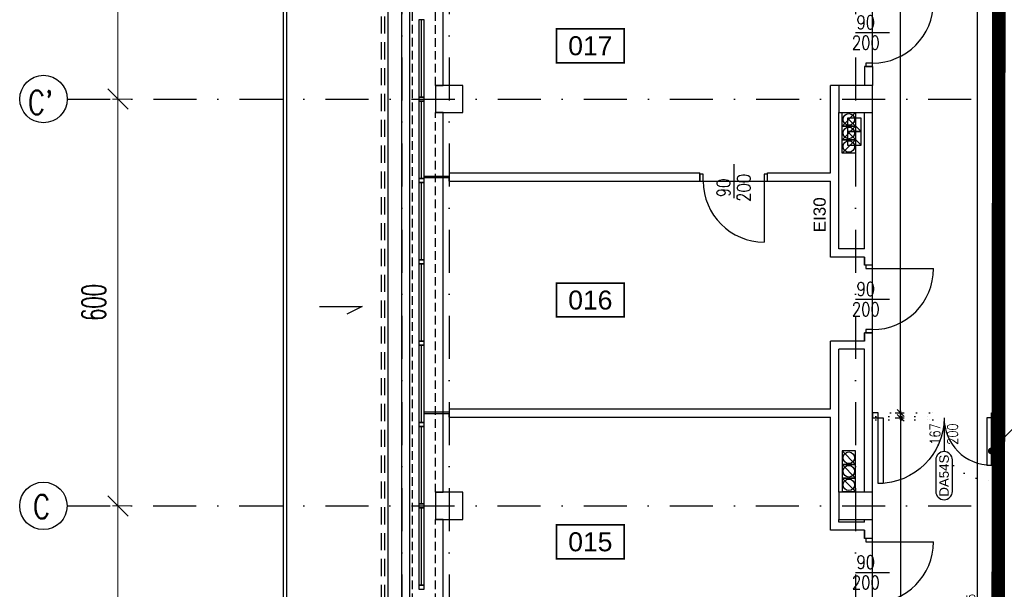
# Model space of a CAD drawing. Header units: centimetres. Extents: x -10702 to 24628, y -4437 to 19798.
# Tile 12 of 92: x 4366 to 5819, y 7277 to 8117. Entities that reach past the tile are written whole.
import ezdxf
from ezdxf.enums import TextEntityAlignment as Align

# ---------------------------------------------------------------- set-up
doc = ezdxf.new("R2010")
doc.units = ezdxf.units.CM
doc.header["$PDMODE"] = 35
doc.header["$PDSIZE"] = 0.1
for name, pattern in [('Kondygnacja  -0_5$0$DIVIDE', [31.75, 12.7, -6.35, 0, -6.35, 0, -6.35]), ('Kondygnacja  -0_5$0$DOT2', [3.175, 0, -3.175]), ('Kondygnacja  -0_5$0$HIDDEN', [9.525, 6.35, -3.175]), ('Osie rzutów$0$DASHDOT2', [12.7, 6.35, -3.175, 0, -3.175])]:
    doc.linetypes.add(name, pattern=pattern)
doc.layers.get('0').update_dxf_attribs({"color": 8})
doc.layers.get('DEFPOINTS').update_dxf_attribs({"color": 8})
for name, color, linetype in [('Kondygnacja  -0_5$0$ARCH_ETAPOWANIE', 8, 'Kondygnacja  -0_5$0$DIVIDE'), ('Kondygnacja  -0_5$0$ARCH_INFO_ETYK_DRZWI', 8, 'Continuous'), ('Kondygnacja  -0_5$0$ARCH_INFO_ETYK_DRZWI_IST', 8, 'Continuous'), ('Kondygnacja  -0_5$0$ARCH_INFO_ODPORNOŚĆ OGNIOWA', 8, 'Continuous'), ('Kondygnacja  -0_5$0$ARCH_INFO_OPISY', 8, 'Continuous'), ('Kondygnacja  -0_5$0$ARCH_MUROWANE_IST', 8, 'Continuous'), ('Kondygnacja  -0_5$0$ARCH_NIEWIDOK_IST', 8, 'Kondygnacja  -0_5$0$HIDDEN'), ('Kondygnacja  -0_5$0$ARCH_OTWORY_WENTYLACJA_IST', 8, 'Continuous'), ('Kondygnacja  -0_5$0$ARCH_WIDOK_IST', 8, 'Continuous'), ('Kondygnacja  -0_5$0$ARCH_WYBURZENIA', 8, 'Kondygnacja  -0_5$0$DOT2'), ('Kondygnacja  -0_5$0$ARCH_ŚLUSARKA_DRZWI', 8, 'Continuous'), ('Kondygnacja  -0_5$0$ARCH_ŚLUSARKA_DRZWI_IST', 8, 'Continuous'), ('Kondygnacja  -0_5$0$ARCH_ŚLUSARKA_OKNA_IST', 8, 'Continuous'), ('Kondygnacja  -0_5$0$ARCH_ŻELBET_IST', 8, 'Continuous'), ('Osie rzutów$0$ARCH_INFO_OSIE_IST', 8, 'Osie rzutów$0$DASHDOT2'), ('Osie rzutów$0$ARCH_INFO_OSIE_OPISY_IST', 8, 'Continuous'), ('Pomieszczenia -05$0$ARCH_INFO_AREA_ETYKIETY_200', 8, 'Continuous')]:
    doc.layers.add(name, color=color, linetype=linetype)
doc.layers.add('Kondygnacja  -0_5$0$ARCH_INFO_WYMIARY', color=8, linetype='Continuous', lineweight=9)
doc.layers.add('Osie rzutów$0$ARCH_INFO_WYMIARY', color=8, linetype='Continuous', lineweight=9)
doc.styles.add('Kondygnacja  -0_5$0$Arial', font='arial.ttf')
doc.styles.add('Kondygnacja  -0_5$0$Romans', font='Romans.shx', dxfattribs={"width": 0.7})
doc.styles.add('Kondygnacja  -0_5$0$ROMANS-50-CM', font='romans.shx', dxfattribs={"width": 0.8, "height": 10})
doc.styles.add('Kondygnacja  -0_5$0$Standard', font='txt')
doc.styles.add('Osie rzutów$0$ROMANS-250-CM', font='romans.shx', dxfattribs={"width": 0.8, "height": 50})
doc.styles.add('Osie rzutów$0$wymiary_cuprum', font='Romans.shx', dxfattribs={"width": 0.6})
doc.styles.add('Pomieszczenia -05$0$Arial', font='arial.ttf')
doc.dimstyles.new('Kondygnacja  -0_5$0$ISO-25', dxfattribs={"dimtxt": 2.5, "dimasz": 2.5, "dimexe": 1.25, "dimexo": 0.625, "dimtad": 1, "dimtxsty": 'Kondygnacja  -0_5$0$Standard', "dimcen": 2.5, "dimadec": 0, "dimazin": 0, "dimtfac": 1, "dimtmove": 0, "dimatfit": 3, "dimfxl": 0, "dimarcsym": 0})
doc.dimstyles.new('Kondygnacja  -0_5$0$Wymiary 1-100', dxfattribs={"dimtxt": 12, "dimasz": 10, "dimexe": 5, "dimexo": 0, "dimgap": 4, "dimtad": 1, "dimrnd": 0.5, "dimzin": 12, "dimdsep": 46, "dimtxsty": 'Kondygnacja  -0_5$0$Romans', "dimblk": 'Kondygnacja  -0_5$0$_Oblique', "dimcen": 10, "dimdle": 10, "dimclrt": 55, "dimazin": 0, "dimtfac": 1, "dimtmove": 1, "dimatfit": 3, "dimfxl": 0, "dimtolj": 1, "dimtzin": 0, "dimarcsym": 0})
doc.dimstyles.new('Osie rzutów$0$ARCH_ CT', dxfattribs={"dimtxt": 20, "dimasz": 20, "dimexe": 12, "dimexo": 20, "dimgap": 5, "dimtad": 1, "dimdec": 1, "dimrnd": 0.5, "dimzin": 9, "dimdsep": 46, "dimtxsty": 'Osie rzutów$0$wymiary_cuprum', "dimblk": 'Osie rzutów$0$_Oblique', "dimcen": 8, "dimdle": 12, "dimclrd": 256, "dimclre": 256, "dimclrt": 55, "dimadec": 1, "dimazin": 0, "dimtfac": 1, "dimtdec": 1, "dimtmove": 1, "dimatfit": 2, "dimldrblk": 'Osie rzutów$0$_Dot', "dimfxl": 0, "dimtolj": 1, "dimtzin": 0, "dimlwd": -1, "dimlwe": -1, "dimarcsym": 0})

# ---------------------------------------------------------------- blocks, each defined once
blk = doc.blocks.new('Osie rzutów$0$_Oblique')
at = {"color": 0, "linetype": 'ByBlock', "lineweight": -2}
blk.add_line((-0.5, -0.5), (0.5, 0.5), dxfattribs=at)
blk = doc.blocks.new('*D125')
at = {"layer": 'DEFPOINTS', "color": 0}
for p in [(4545, 8600), (4511, 8000), (4545, 8000)]:
    blk.add_point(p, dxfattribs=at)
at = {"layer": 'Osie rzutów$0$ARCH_INFO_WYMIARY'}
for p, q in [((4511, 8608), (4511, 7992)), ((4530, 8600), (4503, 8600)), ((4530, 8000), (4503, 8000))]:
    blk.add_line(p, q, dxfattribs=at)
at = {"layer": 'Osie rzutów$0$ARCH_INFO_WYMIARY', "xscale": 30, "yscale": 30, "zscale": 30}
for p, rotation in [((4511, 8600), 90), ((4511, 8000), 270)]:
    blk.add_blockref('Osie rzutów$0$_Oblique', p, dxfattribs=dict(at, rotation=rotation))
at = {"layer": 'Osie rzutów$0$ARCH_INFO_WYMIARY', "color": 55, "insert": (4475.5, 8300), "char_height": 35, "attachment_point": 5, "rotation": 90, "style": 'Osie rzutów$0$wymiary_cuprum'}
blk.add_mtext('\\A1;600', dxfattribs=at)
blk = doc.blocks.new('Osie rzutów$0$_Dot')
at = {"color": 0, "linetype": 'ByBlock', "lineweight": -2}
blk.add_line((-0.5, 0), (-1, 0), dxfattribs=at)
at = {"color": 0, "linetype": 'ByBlock', "const_width": 0.5}
blk.add_lwpolyline([(-0.25, 0, 1), (0.25, 0, 1)], format="xyb", close=True, dxfattribs=at)
blk = doc.blocks.new('*D126')
at = {"layer": 'DEFPOINTS', "color": 0}
for p in [(4545, 8000), (4511, 7400), (4545, 7400)]:
    blk.add_point(p, dxfattribs=at)
at = {"layer": 'Osie rzutów$0$ARCH_INFO_WYMIARY'}
for p, q in [((4530, 8000), (4503, 8000)), ((4511, 8008), (4511, 7392)), ((4530, 7400), (4503, 7400))]:
    blk.add_line(p, q, dxfattribs=at)
at = {"layer": 'Osie rzutów$0$ARCH_INFO_WYMIARY', "xscale": 30, "yscale": 30, "zscale": 30}
for p, rotation in [((4511, 8000), 90), ((4511, 7400), 270)]:
    blk.add_blockref('Osie rzutów$0$_Oblique', p, dxfattribs=dict(at, rotation=rotation))
at = {"layer": 'Osie rzutów$0$ARCH_INFO_WYMIARY', "color": 55, "insert": (4475.5, 7700), "char_height": 35, "attachment_point": 5, "rotation": 90, "style": 'Osie rzutów$0$wymiary_cuprum'}
blk.add_mtext('\\A1;600', dxfattribs=at)
blk = doc.blocks.new('*D127')
at = {"layer": 'DEFPOINTS', "color": 0}
for p in [(4545, 7400), (4511, 6800), (4545, 6800)]:
    blk.add_point(p, dxfattribs=at)
at = {"layer": 'Osie rzutów$0$ARCH_INFO_WYMIARY'}
for p, q in [((4530, 7400), (4503, 7400)), ((4511, 7408), (4511, 6792)), ((4530, 6800), (4503, 6800))]:
    blk.add_line(p, q, dxfattribs=at)
at = {"layer": 'Osie rzutów$0$ARCH_INFO_WYMIARY', "xscale": 30, "yscale": 30, "zscale": 30}
for p, rotation in [((4511, 7400), 90), ((4511, 6800), 270)]:
    blk.add_blockref('Osie rzutów$0$_Oblique', p, dxfattribs=dict(at, rotation=rotation))
at = {"layer": 'Osie rzutów$0$ARCH_INFO_WYMIARY', "color": 55, "insert": (4475.5, 7100), "char_height": 35, "attachment_point": 5, "rotation": 90, "style": 'Osie rzutów$0$wymiary_cuprum'}
blk.add_mtext('\\A1;600', dxfattribs=at)
blk = doc.blocks.new('Kondygnacja  -0_5$0$T-drzwi_dół-200')
at = {"layer": 'Kondygnacja  -0_5$0$ARCH_INFO_ETYK_DRZWI'}
blk.add_line((0, 0), (0, -60), dxfattribs=at)
blk.add_lwpolyline([(-17.5, -77.5), (-17.5, -143.7, 1), (17.5, -143.7), (17.5, -77.5, 1)], format="xyb", close=True, dxfattribs=at)
at = {"layer": 'Kondygnacja  -0_5$0$ARCH_INFO_ETYK_DRZWI', "style": 'Kondygnacja  -0_5$0$Romans', "width": 0.8}
for tag, p in [('ADS_DRZWI:SZEROKOŚĆ', (-7.9, -23)), ('ADS_DRZWI:WYSOKOŚĆ', (29, -23))]:
    blk.add_attdef(tag, text='', height=22, rotation=90, dxfattribs=at).set_placement(p, align=Align.CENTER)
at = {"layer": 'Kondygnacja  -0_5$0$ARCH_INFO_ETYK_DRZWI', "color": 1, "style": 'Kondygnacja  -0_5$0$Arial'}
blk.add_attdef('ADS_DRZWI:ODPORNOŚĆ_OGNIOWA', text='', height=22, dxfattribs=at).set_placement((-0.1, 13.3), align=Align.BOTTOM_CENTER)
at = {"layer": 'Kondygnacja  -0_5$0$ARCH_INFO_ETYK_DRZWI', "style": 'Kondygnacja  -0_5$0$Arial'}
blk.add_attdef('ADS_DRZWI:SYMBOL', text='', height=20, rotation=90, dxfattribs=at).set_placement((0, -110.6), align=Align.MIDDLE)
blk = doc.blocks.new('Kondygnacja  -0_5$0$_Oblique')
at = {"color": 0, "linetype": 'ByBlock', "lineweight": -2}
blk.add_line((-0.5, -0.5), (0.5, 0.5), dxfattribs=at)
blk = doc.blocks.new('*D237')
at = {"layer": 'DEFPOINTS', "color": 0}
for p in [(5625, 10754), (5666.4, 10754), (5625, 7537)]:
    blk.add_point(p, dxfattribs=at)
at = {"layer": 'Kondygnacja  -0_5$0$ARCH_INFO_WYMIARY', "color": 0, "lineweight": -2}
for p, q in [((5666.4, 7527), (5666.4, 10764)), ((5658.4, 10754), (5671.4, 10754)), ((5658.4, 7537), (5671.4, 7537))]:
    blk.add_line(p, q, dxfattribs=at)
at = {"layer": 'Kondygnacja  -0_5$0$ARCH_INFO_WYMIARY', "color": 0, "lineweight": -2, "xscale": 10, "yscale": 10, "zscale": 10}
for p, rotation in [((5666.4, 10754), 90), ((5666.4, 7537), 270)]:
    blk.add_blockref('Kondygnacja  -0_5$0$_Oblique', p, dxfattribs=dict(at, rotation=rotation))
at = {"layer": 'Kondygnacja  -0_5$0$ARCH_INFO_WYMIARY', "color": 55, "insert": (5654.4, 9299.4), "char_height": 12, "attachment_point": 5, "rotation": 90, "style": 'Kondygnacja  -0_5$0$Romans'}
blk.add_mtext('\\A1;3217', dxfattribs=at)
blk = doc.blocks.new('*D183')
at = {"layer": 'DEFPOINTS', "color": 0}
for p in [(5625, 7530), (5625, 6277), (5666.4, 6277)]:
    blk.add_point(p, dxfattribs=at)
at = {"layer": 'Kondygnacja  -0_5$0$ARCH_INFO_WYMIARY', "color": 0, "lineweight": -2}
for p, q in [((5658.4, 7530), (5671.4, 7530)), ((5666.4, 7540), (5666.4, 6267)), ((5658.4, 6277), (5671.4, 6277))]:
    blk.add_line(p, q, dxfattribs=at)
at = {"layer": 'Kondygnacja  -0_5$0$ARCH_INFO_WYMIARY', "color": 0, "lineweight": -2, "xscale": 10, "yscale": 10, "zscale": 10}
for p, rotation in [((5666.4, 7530), 90), ((5666.4, 6277), 270)]:
    blk.add_blockref('Kondygnacja  -0_5$0$_Oblique', p, dxfattribs=dict(at, rotation=rotation))
at = {"layer": 'Kondygnacja  -0_5$0$ARCH_INFO_WYMIARY', "color": 55, "insert": (5656.4, 6903.5), "char_height": 12, "attachment_point": 5, "rotation": 90, "style": 'Kondygnacja  -0_5$0$Romans'}
blk.add_mtext('\\A1;1253', dxfattribs=at)
blk = doc.blocks.new('*D197')
at = {"layer": 'DEFPOINTS', "color": 0}
for p in [(5780.1, 8380), (5809, 8380), (5809, 6409.5)]:
    blk.add_point(p, dxfattribs=at)
at = {"layer": 'Kondygnacja  -0_5$0$ARCH_INFO_WYMIARY', "color": 0, "lineweight": -2}
for p, q in [((5780.1, 6399.5), (5780.1, 8390)), ((5788.1, 8380), (5775.1, 8380)), ((5788.1, 6409.5), (5775.1, 6409.5))]:
    blk.add_line(p, q, dxfattribs=at)
at = {"layer": 'Kondygnacja  -0_5$0$ARCH_INFO_WYMIARY', "color": 0, "lineweight": -2, "xscale": 10, "yscale": 10, "zscale": 10}
for p, rotation in [((5780.1, 8380), 90), ((5780.1, 6409.5), 270)]:
    blk.add_blockref('Kondygnacja  -0_5$0$_Oblique', p, dxfattribs=dict(at, rotation=rotation))
at = {"layer": 'Kondygnacja  -0_5$0$ARCH_INFO_WYMIARY', "color": 55, "insert": (5770.1, 7250), "char_height": 12, "attachment_point": 5, "rotation": 90, "style": 'Kondygnacja  -0_5$0$Romans'}
blk.add_mtext('\\A1;1970.5', dxfattribs=at)
blk = doc.blocks.new('Kondygnacja  -0_5$0$_Dot')
at = {"color": 0, "linetype": 'ByBlock', "lineweight": -2}
blk.add_line((-0.5, 0), (-1, 0), dxfattribs=at)
at = {"color": 0, "linetype": 'ByBlock', "const_width": 0.5}
blk.add_lwpolyline([(-0.25, 0, 1), (0.25, 0, 1)], format="xyb", close=True, dxfattribs=at)
blk = doc.blocks.new('Kondygnacja  -0_5$0$DRZWI90')
blk.add_line((-45, 0), (-45, 90))
at = {"lineweight": -3}
for p, q in [((0, -25), (0, 25)), ((45, 0), (-45, 0))]:
    blk.add_line(p, q, dxfattribs=at)
for points in [[(-50, -10), (-45, -10), (-45, 0), (-50, 0)], [(45, -10), (50, -10), (50, 0), (45, 0)]]:
    blk.add_lwpolyline(points, close=True, dxfattribs=at)
blk.add_arc((-45, 0), 90, 0, 90, dxfattribs=at)
blk = doc.blocks.new('Pomieszczenia -05$0$etykieta_numer')
at = {"color": 0, "linetype": 'ByBlock', "const_width": 2.44}
blk.add_lwpolyline([(-50, -50), (-50, 0), (50, 0), (50, -50)], close=True, dxfattribs=at)
at = {"color": 0, "linetype": 'ByBlock', "style": 'Pomieszczenia -05$0$Arial'}
blk.add_attdef('AECAREA:NUMBER', text='', height=28, dxfattribs=at).set_placement((0, -25), align=Align.MIDDLE)
blk = doc.blocks.new('Osie rzutów')
at = {"layer": 'Osie rzutów$0$ARCH_INFO_OSIE_IST', "ltscale": 10}
for p, q in [((4930, 12510), (4930, 4623.26)), ((5000, 12510), (5000, 4512.32)), ((5600, 12510), (5600, 4512.32)), ((4436.24, 8000), (15156.54, 8000)), ((4436.04, 7400), (15156.54, 7400))]:
    blk.add_line(p, q, dxfattribs=at)
at = {"layer": 'Osie rzutów$0$ARCH_INFO_OSIE_OPISY_IST'}
for centre in [(4401.24, 8000), (4401.04, 7400)]:
    blk.add_circle(centre, 35, dxfattribs=at)
at = {"layer": 'Osie rzutów$0$ARCH_INFO_OSIE_OPISY_IST', "style": 'Osie rzutów$0$ROMANS-250-CM', "width": 0.8}
for s, p in [("C'", (4378.21, 7977.41)), ('C', (4385.69, 7381.45))]:
    blk.add_text(s, height=35, dxfattribs=at).set_placement(p)
at = {"layer": 'Osie rzutów$0$ARCH_INFO_WYMIARY'}
for base, p1, p2, picture, middle in [((4511.04, 8000), (4544.98, 8600), (4544.98, 8000), '*D125', (4475.54, 8300)), ((4511.04, 7400), (4544.98, 8000), (4544.98, 7400), '*D126', (4475.54, 7700)), ((4511.04, 6800), (4544.98, 7400), (4544.98, 6800), '*D127', (4475.54, 7100))]:
    dim = blk.add_linear_dim(base=base, p1=p1, p2=p2, angle=270, dimstyle='Osie rzutów$0$ARCH_ CT', override={"dimtxt": 35, "dimasz": 30, "dimexe": 8, "dimexo": 15, "dimgap": 18, "dimdle": 8}, dxfattribs=at)
    dim.commit()
    dim.dimension.update_dxf_attribs({"geometry": picture, "text_midpoint": middle})

msp = doc.modelspace()

# ---------------------------------------------------------------- linework, layer by layer
at = {"layer": 'Kondygnacja  -0_5$0$ARCH_ETAPOWANIE', "ltscale": 10, "const_width": 20, "elevation": 300}
msp.add_lwpolyline([(4946, 3931), (4946, 5443), (5613, 5443), (5613, 5586), (5809, 5586), (5815, 12220), (6212, 12220), (6212, 13458.874), (6172, 13458.874), (6171.997, 14762.582), (4925, 14762.019), (4925, 14762.019), (8839.196, 14763.787)], dxfattribs=at)
at = {"layer": 'Kondygnacja  -0_5$0$ARCH_MUROWANE_IST', "ltscale": 4}
for p, q in [((5809, 8380), (5809, 6409.5)), ((5625, 8048), (5613, 8048)), ((5613, 8048), (5613, 8020)), ((5625, 8048), (5625, 8020)), ((5563, 7891), (5563, 8020)), ((5625, 8020), (5563, 8020)), ((5575, 7779), (5575, 7980)), ((5613, 7779), (5613, 7980)), ((5625, 7755), (5625, 7980)), ((5000, 7886), (4963, 7886)), ((5000, 7884), (4963, 7884)), ((5000, 7891), (5370, 7891)), ((5000, 7891), (5000, 7886)), ((5000, 7879), (5000, 7884)), ((5000, 7879), (5370, 7879)), ((5370, 7879), (5370, 7891)), ((5470, 7891), (5563, 7891)), ((5470, 7879), (5470, 7891)), ((5470, 7879), (5563, 7879)), ((5563, 7767), (5563, 7879)), ((5613, 7779), (5575, 7779)), ((5613, 7767), (5563, 7767)), ((5613, 7755), (5613, 7767)), ((5613, 7767), (5613, 7755)), ((5625, 7755), (5613, 7755)), ((5613, 7650), (5613, 7655)), ((5625, 7655), (5613, 7655)), ((5613, 7655), (5613, 7643)), ((5613, 7643), (5613, 7650)), ((5625, 7650), (5625, 7655)), ((5625, 7420), (5625, 7650)), ((5563, 7543), (5563, 7643)), ((5613, 7643), (5563, 7643)), ((5575, 7420), (5575, 7631)), ((5613, 7631), (5575, 7631)), ((5613, 7420), (5613, 7631)), ((5000, 7538), (4963, 7538)), ((5000, 7536), (4963, 7536)), ((5000, 7543), (5563, 7543)), ((5000, 7543), (5000, 7538)), ((5000, 7531), (5000, 7536)), ((5000, 7531), (5563, 7531)), ((5563, 7364), (5563, 7531)), ((5575, 7376), (5575, 7380)), ((5613, 7376), (5575, 7376)), ((5613, 7376), (5613, 7380)), ((5625, 7352), (5625, 7380)), ((5613, 7364), (5563, 7364)), ((5613, 7352), (5613, 7364)), ((5613, 7364), (5613, 7352)), ((5625, 7352), (5613, 7352))]:
    msp.add_line(p, q, dxfattribs=at)
at = {"layer": 'Kondygnacja  -0_5$0$ARCH_NIEWIDOK_IST', "ltscale": 2}
for p, q in [((4946, 5620), (4946, 9686.829)), ((4980, 8020), (4980, 8580)), ((4980, 7420), (4980, 7980)), ((4980, 6820), (4980, 7380))]:
    msp.add_line(p, q, dxfattribs=at)
at = {"layer": 'Kondygnacja  -0_5$0$ARCH_NIEWIDOK_IST', "ltscale": 4}
for points in [[(4900, 5620), (4900, 8885), (4800, 8985), (4900, 9085), (4955, 9085)], [(4904.998, 5620), (4905, 8887.071), (4807.071, 8985), (4902.071, 9080), (4955, 9080)]]:
    msp.add_lwpolyline(points, dxfattribs=at)
at = {"layer": 'Kondygnacja  -0_5$0$ARCH_OTWORY_WENTYLACJA_IST'}
for p, q in [((5600, 7980), (5580, 7960)), ((5588, 7972), (5608, 7952)), ((5600, 7960), (5580, 7940)), ((5588, 7952), (5608, 7932)), ((5600, 7940), (5580, 7920)), ((5600, 7461), (5580, 7481)), ((5600, 7441), (5580, 7461)), ((5600, 7421), (5580, 7441))]:
    msp.add_line(p, q, dxfattribs=at)
for points in [[(5600, 7960), (5580, 7960), (5580, 7980), (5600, 7980)], [(5588, 7952), (5608, 7952), (5608, 7972), (5588, 7972)], [(5600, 7940), (5580, 7940), (5580, 7960), (5600, 7960)], [(5588, 7932), (5608, 7932), (5608, 7952), (5588, 7952)], [(5600, 7920), (5580, 7920), (5580, 7940), (5600, 7940)], [(5600, 7481), (5580, 7481), (5580, 7461), (5600, 7461)], [(5600, 7461), (5580, 7461), (5580, 7441), (5600, 7441)], [(5600, 7441), (5580, 7441), (5580, 7421), (5600, 7421)]]:
    msp.add_lwpolyline(points, close=True, dxfattribs=at)
for centre in [(5590, 7970), (5590, 7950), (5590, 7930), (5590, 7471), (5590, 7451), (5590, 7431)]:
    msp.add_circle(centre, 8.5, dxfattribs=at)
at = {"layer": 'Kondygnacja  -0_5$0$ARCH_WIDOK_IST'}
for p, q in [((4755, 11210), (4755, 5568)), ((4760, 11215), (4760, 5578)), ((4910, 5578), (4910, 9560)), ((4930, 5577.609), (4930, 9560)), ((4808.509, 7694.159), (4871.533, 7694.159)), ((4871.533, 7694.159), (4849.045, 7682.544))]:
    msp.add_line(p, q, dxfattribs=at)
for points in [[(4946, 5620), (4942, 5620), (4942, 9686.829)], [(4980, 8020), (4991, 8020), (4991, 8580), (4980, 8580)], [(4980, 7420), (4991, 7420), (4991, 7980), (4980, 7980)], [(4980, 6820), (4991, 6820), (4991, 7380), (4980, 7380)]]:
    msp.add_lwpolyline(points, dxfattribs=at)
at = {"layer": 'Kondygnacja  -0_5$0$ARCH_WYBURZENIA', "ltscale": 6}
for p, q in [((5630, 7532), (5709, 7532)), ((5804, 7527), (5804, 7437))]:
    msp.add_line(p, q, dxfattribs=at)
for points in [[(5625, 7527), (5630, 7527), (5630, 7537), (5625, 7537)], [(5630, 7527), (5709, 7527), (5709, 7537), (5630, 7537)], [(5714, 7537), (5709, 7537), (5709, 7527), (5714, 7527)], [(5809, 7537), (5804, 7537), (5804, 7527), (5809, 7527)]]:
    msp.add_lwpolyline(points, close=True, dxfattribs=at)
msp.add_arc((5804, 7527), 90, 180, 270, dxfattribs=at)
at = {"layer": 'Kondygnacja  -0_5$0$ARCH_ŚLUSARKA_DRZWI', "linetype": 'Continuous', "lineweight": -3}
for points in [[(5633.5, 7537), (5625, 7537), (5625, 7530), (5633.5, 7530)], [(5633.5, 7530), (5640.5, 7530), (5640.5, 7433), (5633.5, 7433)], [(5800.5, 7530), (5793.5, 7530), (5793.5, 7460), (5800.5, 7460)], [(5800.5, 7537), (5809, 7537), (5809, 7530), (5800.5, 7530)]]:
    msp.add_lwpolyline(points, close=True, dxfattribs=at)
at = {"layer": 'Kondygnacja  -0_5$0$ARCH_ŚLUSARKA_DRZWI', "linetype": 'Continuous', "lineweight": -3, "extrusion": (0, 0, -1)}
msp.add_arc((-5633.5, 7530), 97, 180, 270, dxfattribs=at)
at = {"layer": 'Kondygnacja  -0_5$0$ARCH_ŚLUSARKA_DRZWI', "linetype": 'Continuous', "lineweight": -3}
msp.add_arc((5800.5, 7530), 70, 180, 270, dxfattribs=at)
at = {"layer": 'Kondygnacja  -0_5$0$ARCH_ŚLUSARKA_OKNA_IST'}
for p, q in [((4959, 8003), (4959, 8117)), ((4959, 7883), (4959, 7997)), ((4959, 7763), (4959, 7877)), ((4959, 7643), (4959, 7757)), ((4959, 7523), (4959, 7637)), ((4959, 7403), (4959, 7517)), ((4959, 7283), (4959, 7397))]:
    msp.add_line(p, q, dxfattribs=at)
for points in [[(4963, 8003), (4963, 8117), (4955, 8117), (4955, 8003)], [(4963, 7997), (4963, 8003), (4955, 8003), (4955, 7997)], [(4963, 7883), (4963, 7997), (4955, 7997), (4955, 7883)], [(4963, 7877), (4963, 7883), (4955, 7883), (4955, 7877)], [(4963, 7763), (4963, 7877), (4955, 7877), (4955, 7763)], [(4963, 7757), (4963, 7763), (4955, 7763), (4955, 7757)], [(4963, 7643), (4963, 7757), (4955, 7757), (4955, 7643)], [(4963, 7637), (4963, 7643), (4955, 7643), (4955, 7637)], [(4963, 7523), (4963, 7637), (4955, 7637), (4955, 7523)], [(4963, 7517), (4963, 7523), (4955, 7523), (4955, 7517)], [(4963, 7403), (4963, 7517), (4955, 7517), (4955, 7403)], [(4963, 7397), (4963, 7403), (4955, 7403), (4955, 7397)], [(4963, 7283), (4963, 7397), (4955, 7397), (4955, 7283)], [(4963, 7277), (4963, 7283), (4955, 7283), (4955, 7277)]]:
    msp.add_lwpolyline(points, close=True, dxfattribs=at)
at = {"layer": 'Kondygnacja  -0_5$0$ARCH_ŻELBET_IST', "ltscale": 4}
for points in [[(4980, 7980), (5020, 7980), (5020, 8020), (4980, 8020)], [(5575, 7980), (5625, 7980), (5625, 8020), (5575, 8020)], [(4980, 7380), (5020, 7380), (5020, 7420), (4980, 7420)], [(5575, 7380), (5625, 7380), (5625, 7420), (5575, 7420)]]:
    msp.add_lwpolyline(points, close=True, dxfattribs=at)

# ---------------------------------------------------------------- block references
at = {"layer": 'Kondygnacja  -0_5$0$ARCH_INFO_ETYK_DRZWI', "linetype": 'Continuous', "lineweight": -3}
ref = msp.add_blockref('Kondygnacja  -0_5$0$T-drzwi_dół-200', (5730.5, 7522), dxfattribs=dict(at, xscale=0.7, yscale=0.7, zscale=0.7))
ref.add_attrib('ADS_DRZWI:WYSOKOŚĆ', '200', dxfattribs={"height": 15.4, "rotation": 90, "style": 'Kondygnacja  -0_5$0$Romans', "width": 0.8}).set_placement((5750.8, 7505.9), align=Align.CENTER)
ref.add_attrib('ADS_DRZWI:SZEROKOŚĆ', '167', dxfattribs={"height": 15.4, "rotation": 90, "style": 'Kondygnacja  -0_5$0$Romans', "width": 0.8}).set_placement((5724.963, 7505.9), align=Align.CENTER)
ref.add_attrib('ADS_DRZWI:SYMBOL', 'DA54S', dxfattribs={"height": 14, "rotation": 90, "style": 'Kondygnacja  -0_5$0$Arial'}).set_placement((5730.5, 7444.588), align=Align.MIDDLE)
at = {"layer": 'Kondygnacja  -0_5$0$ARCH_ŚLUSARKA_DRZWI_IST'}
for p, rotation in [((5625, 8098), 270), ((5420, 7879), 180), ((5625, 7705), 270), ((5625, 7302), 270)]:
    msp.add_blockref('Kondygnacja  -0_5$0$DRZWI90', p, dxfattribs=dict(at, rotation=rotation))
at = {"layer": 'Osie rzutów$0$ARCH_INFO_OSIE_OPISY_IST'}
msp.add_blockref('Osie rzutów', (0, 0), dxfattribs=at)
at = {"layer": 'Pomieszczenia -05$0$ARCH_INFO_AREA_ETYKIETY_200', "linetype": 'Continuous', "lineweight": -3}
for p, values in [((5208.364, 8103.597), {'AECAREA:NUMBER': '017'}), ((5208.364, 7728.581), {'AECAREA:NUMBER': '016'}), ((5208.364, 7372.059), {'AECAREA:NUMBER': '015'})]:
    msp.add_blockref('Pomieszczenia -05$0$etykieta_numer', p, dxfattribs=at).add_auto_attribs(values)

# ---------------------------------------------------------------- texts
at = {"layer": 'Kondygnacja  -0_5$0$ARCH_INFO_ETYK_DRZWI_IST', "char_height": 20, "width": 10, "attachment_point": 5, "line_spacing_factor": 0.9, "style": 'Kondygnacja  -0_5$0$ROMANS-50-CM'}
for insert in [(5615, 8098), (5615, 7705), (5615, 7302)]:
    msp.add_mtext('90\\P200', dxfattribs=dict(at, insert=insert))
at = {"layer": 'Kondygnacja  -0_5$0$ARCH_INFO_ETYK_DRZWI_IST', "insert": (5420, 7869), "char_height": 20, "width": 10, "attachment_point": 5, "rotation": 90, "line_spacing_factor": 0.9, "style": 'Kondygnacja  -0_5$0$ROMANS-50-CM'}
msp.add_mtext('90\\P200', dxfattribs=at)
at = {"layer": 'Kondygnacja  -0_5$0$ARCH_INFO_ODPORNOŚĆ OGNIOWA', "insert": (5531.946, 7829.273), "char_height": 18, "width": 53.33252, "attachment_point": 5, "rotation": 90, "style": 'Kondygnacja  -0_5$0$Arial'}
msp.add_mtext('\\PEI30', dxfattribs=at)

# ---------------------------------------------------------------- dimensions: what is measured, and where the dimension line sits
at = {"layer": 'Kondygnacja  -0_5$0$ARCH_INFO_WYMIARY'}
for base, p1, p2, picture, middle in [((5666.358, 10754), (5625, 7537), (5625, 10754), '*D237', (5664.432, 9299.446)), ((5780.129, 8380), (5809, 6409.5), (5809, 8380), '*D197', (5780.129, 7250.006))]:
    dim = msp.add_linear_dim(base=base, p1=p1, p2=p2, angle=90, dimstyle='Kondygnacja  -0_5$0$Wymiary 1-100', dxfattribs=at)
    dim.commit()
    dim.dimension.update_dxf_attribs({"geometry": picture, "text_midpoint": middle, "dimtype": 160})
dim = msp.add_linear_dim(base=(5666.358, 6277), p1=(5625, 7530), p2=(5625, 6277), angle=90, dimstyle='Kondygnacja  -0_5$0$Wymiary 1-100', dxfattribs=at)
dim.commit()
dim.dimension.update_dxf_attribs({"geometry": '*D183', "text_midpoint": (5656.358, 6903.5)})

# ---------------------------------------------------------------- leaders
at = {"layer": 'Kondygnacja  -0_5$0$ARCH_INFO_OPISY'}
msp.add_leader([(5800.174, 7481.059), (5887.795, 7570.955), (6163.712, 7570.955)], dimstyle='Kondygnacja  -0_5$0$ISO-25', override={"dimscale": 5, "dimasz": 2, "dimtad": 0, "dimldrblk": 'Kondygnacja  -0_5$0$_Dot'}, dxfattribs=at)

doc.saveas('drawing.dxf')
